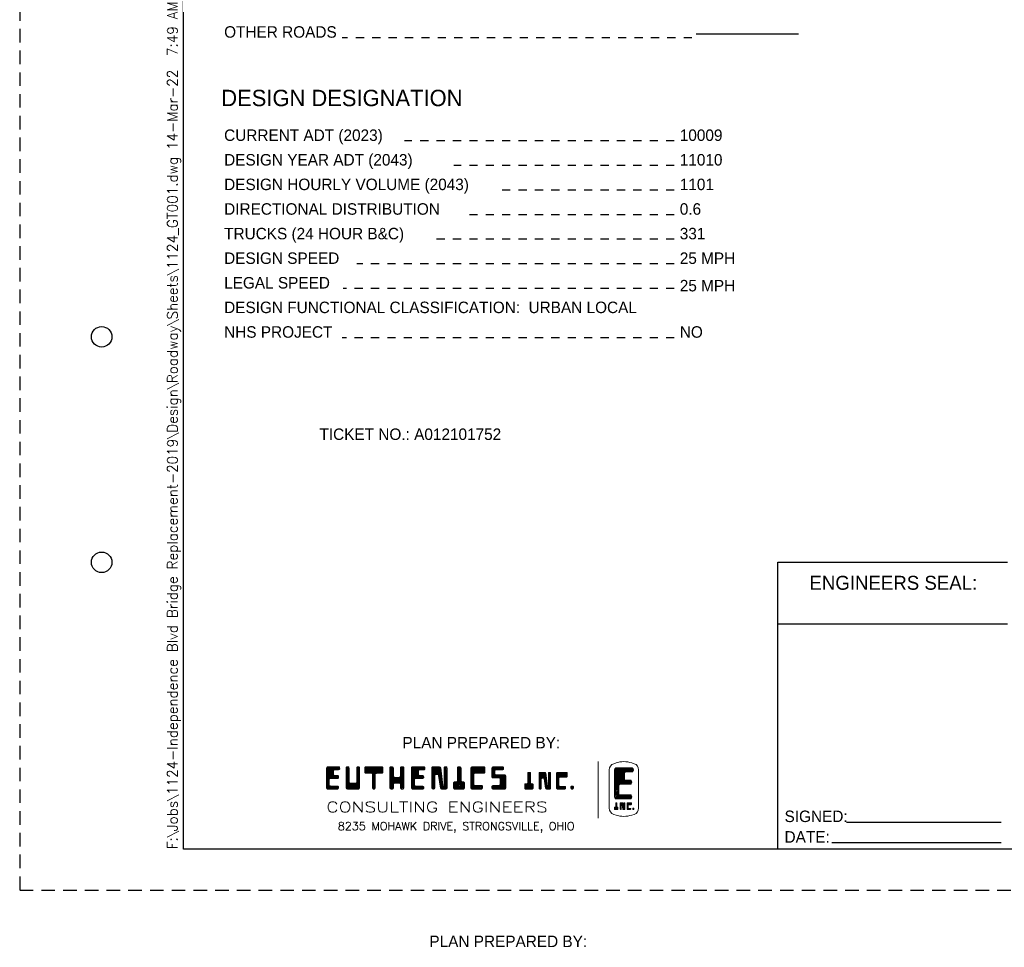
# Paper-space layout 'GT001' of a CAD drawing. Header units: feet. Extents: x 0 to 34, y -0.7 to 22.
# Tile 1 of 7: x 0 to 12, y -0.7 to 10.6. Entities that reach past the tile are written whole.
import ezdxf
from ezdxf.enums import TextEntityAlignment as Align

# ---------------------------------------------------------------- set-up
doc = ezdxf.new("R2010")
doc.units = ezdxf.units.FT
doc.header["$MEASUREMENT"] = 0
doc.linetypes.add('OhDOT_USTN2', pattern=[0.11, 0.069, -0.041])
doc.linetypes.add('OhDOT_USTN3', pattern=[0.22, 0.165, -0.055])
for name, color, linetype in [('SH_Border', 7, 'Continuous'), ('SH_Cut_Line', 7, 'OhDOT_USTN3'), ('SH_Data', 7, 'Continuous')]:
    doc.layers.add(name, color=color, linetype=linetype)
doc.styles.add('DwgStamp', font='romans.shx')
doc.styles.add('Font 70-Main Title', font='txt', dxfattribs={"width": 1.15, "height": 0.25})
doc.styles.add('Slanted-Normal', font='font31.shx', dxfattribs={"height": 0.14})
doc.styles.add('Slanted-Sub Title', font='font31.shx', dxfattribs={"height": 0.17})
doc.styles.add('Straight-Sub Title', font='font30.shx', dxfattribs={"height": 0.17})
doc.styles.add('TXT', font='simplex.shx')

# ---------------------------------------------------------------- blocks, each defined once
blk = doc.blocks.new('TITLE1')
at = {"layer": 'SH_Border', "color": 7, "linetype": 'Continuous', "flags": 128}
blk.add_lwpolyline([(2, 21.5), (33.5, 21.5), (33.5, 0.5), (2, 0.5), (2, 21.5)], close=True, dxfattribs=at)
at = {"layer": 'SH_Border', "color": 7, "linetype": 'Continuous'}
for centre in [(1, 6.75), (1, 4)]:
    blk.add_circle(centre, 0.125, dxfattribs=at)
at = {"layer": 'SH_Cut_Line', "color": 7, "linetype": 'OhDOT_USTN3', "flags": 128}
blk.add_lwpolyline([(0, 0), (34, 0), (34, 22), (0, 22), (0, 0)], close=True, dxfattribs=at)
at = {"layer": 'SH_Border', "color": 7, "linetype": 'Continuous', "style": 'DwgStamp'}
blk.add_text('F:\\Jobs\\1124-Independence Blvd Bridge Replacement-2019\\Design\\Roadway\\Sheets\\1124_GT001.dwg 14-Mar-22  7:49 AM', height=0.125, rotation=90, dxfattribs=at).set_placement((1.925, 0.5))
at = {"layer": 'SH_Data', "style": 'Font 70-Main Title', "width": 1.15, "flags": 8}
for tag, p in [('FED_PROJ_NO', (33.12, 19.538)), ('PIDNO', (33.12, 16.038)), ('PROJECT_NAME', (33, 3.792))]:
    blk.add_attdef(tag, text='', height=0.25, rotation=90, dxfattribs=at).set_placement(p, align=Align.MIDDLE_CENTER)
at = {"layer": 'SH_Data', "style": 'Font 70-Main Title', "width": 1.15}
for tag, p in [('CONSPROJNO', (33.12, 13.038)), ('RRINVOLVEMENT', (33.12, 8.774))]:
    blk.add_attdef(tag, text='', height=0.25, rotation=90, dxfattribs=at).set_placement(p, align=Align.MIDDLE_CENTER)
at = {"layer": 'SH_Data', "style": 'Straight-Sub Title'}
for tag, p in [('SHEETNO', (33.02, 1.003)), ('SHEETTOTAL', (33.02, 0.663))]:
    blk.add_attdef(tag, text='', height=0.17, dxfattribs=at).set_placement(p, align=Align.BOTTOM_CENTER)

psp = doc.layouts.new('GT001')

# ---------------------------------------------------------------- linework, layer by layer
at = {"color": 7, "linetype": 'Continuous', "lineweight": 0}
for p, q in [((7.058, 1.569), (7.058, 0.88)), ((3.741, 1.474), (3.772, 1.505)), ((3.741, 1.456), (3.79, 1.505)), ((3.741, 1.439), (3.807, 1.505)), ((3.741, 1.421), (3.825, 1.505)), ((3.741, 1.404), (3.842, 1.505)), ((3.741, 1.387), (3.86, 1.505)), ((3.741, 1.369), (3.826, 1.454)), ((3.842, 1.47), (3.877, 1.505)), ((3.859, 1.47), (3.894, 1.505)), ((3.876, 1.47), (3.903, 1.497)), ((3.895, 1.471), (3.904, 1.48)), ((3.983, 1.489), (3.999, 1.505)), ((3.983, 1.471), (4.013, 1.502)), ((3.983, 1.454), (4.018, 1.489)), ((3.983, 1.436), (4.018, 1.472)), ((3.983, 1.419), (4.018, 1.454)), ((4.111, 1.495), (4.121, 1.505)), ((4.111, 1.477), (4.138, 1.504)), ((4.111, 1.46), (4.146, 1.495)), ((4.111, 1.442), (4.146, 1.478)), ((4.111, 1.425), (4.146, 1.46)), ((4.111, 1.407), (4.146, 1.443)), ((4.21, 1.489), (4.226, 1.505)), ((4.21, 1.472), (4.244, 1.505)), ((4.21, 1.454), (4.261, 1.505)), ((4.211, 1.437), (4.279, 1.505)), ((4.219, 1.428), (4.296, 1.505)), ((4.235, 1.427), (4.314, 1.505)), ((4.253, 1.427), (4.331, 1.505)), ((4.27, 1.427), (4.349, 1.505)), ((4.288, 1.427), (4.366, 1.505)), ((4.3, 1.422), (4.383, 1.505)), ((4.303, 1.407), (4.401, 1.505)), ((4.303, 1.39), (4.418, 1.505)), ((4.358, 1.427), (4.429, 1.498)), ((4.375, 1.427), (4.431, 1.483)), ((4.393, 1.427), (4.431, 1.465)), ((4.41, 1.427), (4.431, 1.448)), ((4.516, 1.481), (4.541, 1.505)), ((4.516, 1.463), (4.554, 1.502)), ((4.516, 1.446), (4.559, 1.489)), ((4.516, 1.428), (4.559, 1.471)), ((4.516, 1.411), (4.559, 1.454)), ((4.644, 1.487), (4.663, 1.505)), ((4.644, 1.469), (4.679, 1.504)), ((4.644, 1.452), (4.686, 1.494)), ((4.644, 1.434), (4.687, 1.477)), ((4.644, 1.417), (4.687, 1.459)), ((4.644, 1.399), (4.687, 1.442)), ((4.779, 1.482), (4.803, 1.505)), ((4.779, 1.465), (4.82, 1.505)), ((4.779, 1.447), (4.837, 1.505)), ((4.779, 1.43), (4.855, 1.505)), ((4.779, 1.412), (4.872, 1.505)), ((4.779, 1.395), (4.89, 1.505)), ((4.779, 1.377), (4.907, 1.505)), ((4.779, 1.36), (4.864, 1.445)), ((4.889, 1.47), (4.925, 1.505)), ((4.907, 1.47), (4.938, 1.501)), ((4.924, 1.47), (4.943, 1.488)), ((5.028, 1.486), (5.047, 1.505)), ((5.028, 1.469), (5.064, 1.505)), ((5.028, 1.452), (5.082, 1.505)), ((5.028, 1.434), (5.099, 1.505)), ((5.028, 1.417), (5.117, 1.505)), ((5.028, 1.399), (5.131, 1.502)), ((5.028, 1.382), (5.137, 1.49)), ((5.077, 1.413), (5.138, 1.475)), ((5.094, 1.413), (5.14, 1.459)), ((5.106, 1.407), (5.142, 1.443)), ((5.177, 1.479), (5.203, 1.505)), ((5.177, 1.461), (5.212, 1.496)), ((5.177, 1.444), (5.213, 1.479)), ((5.177, 1.426), (5.213, 1.462)), ((5.177, 1.409), (5.213, 1.444)), ((5.179, 1.498), (5.185, 1.504)), ((5.341, 1.485), (5.361, 1.505)), ((5.341, 1.468), (5.377, 1.503)), ((5.341, 1.45), (5.384, 1.493)), ((5.341, 1.433), (5.384, 1.475)), ((5.341, 1.415), (5.384, 1.458)), ((5.505, 1.387), (5.623, 1.505)), ((5.505, 1.404), (5.606, 1.505)), ((5.505, 1.422), (5.588, 1.505)), ((5.505, 1.439), (5.571, 1.505)), ((5.505, 1.457), (5.553, 1.505)), ((5.505, 1.474), (5.536, 1.505)), ((5.505, 1.491), (5.518, 1.505)), ((5.562, 1.427), (5.641, 1.505)), ((5.58, 1.427), (5.658, 1.505)), ((5.597, 1.427), (5.671, 1.501)), ((5.615, 1.427), (5.675, 1.488)), ((5.632, 1.427), (5.675, 1.47)), ((5.65, 1.427), (5.675, 1.453)), ((5.761, 1.433), (5.833, 1.505)), ((5.761, 1.451), (5.815, 1.505)), ((5.761, 1.468), (5.798, 1.505)), ((5.761, 1.486), (5.78, 1.505)), ((5.761, 1.416), (5.796, 1.451)), ((5.815, 1.47), (5.85, 1.505)), ((5.832, 1.47), (5.868, 1.505)), ((5.85, 1.47), (5.885, 1.505)), ((5.867, 1.47), (5.899, 1.501)), ((5.885, 1.47), (5.903, 1.488)), ((7.257, 1.461), (7.289, 1.493)), ((7.257, 1.443), (7.307, 1.493)), ((7.257, 1.426), (7.324, 1.493)), ((7.257, 1.408), (7.342, 1.493)), ((7.257, 1.391), (7.359, 1.493)), ((7.257, 1.373), (7.377, 1.493)), ((7.257, 1.356), (7.394, 1.493)), ((7.257, 1.338), (7.411, 1.493)), ((7.257, 1.321), (7.429, 1.493)), ((7.258, 1.479), (7.271, 1.492)), ((7.397, 1.443), (7.446, 1.493)), ((7.414, 1.443), (7.464, 1.493)), ((7.432, 1.443), (7.478, 1.489)), ((7.449, 1.443), (7.485, 1.479)), ((7.466, 1.443), (7.486, 1.463)), ((3.741, 1.352), (3.826, 1.437)), ((3.741, 1.334), (3.826, 1.42)), ((3.741, 1.317), (3.777, 1.353)), ((3.741, 1.299), (3.776, 1.335)), ((3.787, 1.363), (3.829, 1.405)), ((3.805, 1.363), (3.84, 1.399)), ((3.822, 1.363), (3.858, 1.399)), ((3.84, 1.363), (3.875, 1.399)), ((3.857, 1.363), (3.887, 1.393)), ((3.875, 1.363), (3.89, 1.379)), ((3.983, 1.401), (4.018, 1.437)), ((3.983, 1.384), (4.018, 1.419)), ((3.983, 1.366), (4.018, 1.402)), ((3.983, 1.349), (4.018, 1.385)), ((3.983, 1.332), (4.018, 1.367)), ((3.983, 1.314), (4.018, 1.35)), ((3.983, 1.297), (4.018, 1.332)), ((4.043, 1.235), (4.146, 1.338)), ((4.111, 1.39), (4.146, 1.425)), ((4.111, 1.372), (4.146, 1.408)), ((4.111, 1.355), (4.146, 1.39)), ((4.111, 1.337), (4.146, 1.373)), ((4.111, 1.32), (4.146, 1.355)), ((4.303, 1.372), (4.338, 1.408)), ((4.303, 1.355), (4.338, 1.39)), ((4.303, 1.337), (4.338, 1.373)), ((4.303, 1.32), (4.338, 1.355)), ((4.303, 1.302), (4.338, 1.338)), ((4.516, 1.393), (4.559, 1.436)), ((4.516, 1.376), (4.559, 1.419)), ((4.516, 1.359), (4.559, 1.401)), ((4.516, 1.341), (4.56, 1.385)), ((4.516, 1.324), (4.57, 1.378)), ((4.516, 1.306), (4.587, 1.377)), ((4.516, 1.289), (4.605, 1.377)), ((4.516, 1.271), (4.622, 1.377)), ((4.567, 1.305), (4.687, 1.424)), ((4.586, 1.306), (4.687, 1.407)), ((4.603, 1.306), (4.687, 1.39)), ((4.621, 1.306), (4.687, 1.372)), ((4.637, 1.305), (4.687, 1.355)), ((4.644, 1.294), (4.687, 1.337)), ((4.779, 1.342), (4.864, 1.428)), ((4.779, 1.325), (4.865, 1.41)), ((4.779, 1.307), (4.815, 1.343)), ((4.779, 1.29), (4.815, 1.325)), ((4.835, 1.363), (4.872, 1.4)), ((4.852, 1.363), (4.888, 1.399)), ((4.87, 1.363), (4.905, 1.399)), ((4.887, 1.363), (4.921, 1.397)), ((4.905, 1.363), (4.928, 1.387)), ((5.028, 1.364), (5.064, 1.4)), ((5.028, 1.347), (5.064, 1.382)), ((5.028, 1.329), (5.064, 1.365)), ((5.028, 1.312), (5.064, 1.347)), ((5.028, 1.294), (5.064, 1.33)), ((5.109, 1.393), (5.144, 1.428)), ((5.112, 1.378), (5.146, 1.412)), ((5.114, 1.363), (5.148, 1.397)), ((5.117, 1.348), (5.15, 1.381)), ((5.119, 1.333), (5.152, 1.366)), ((5.121, 1.318), (5.154, 1.35)), ((5.124, 1.303), (5.155, 1.334)), ((5.177, 1.391), (5.213, 1.427)), ((5.177, 1.374), (5.213, 1.409)), ((5.177, 1.356), (5.213, 1.392)), ((5.177, 1.339), (5.213, 1.375)), ((5.177, 1.321), (5.213, 1.357)), ((5.177, 1.304), (5.213, 1.34)), ((5.177, 1.287), (5.213, 1.322)), ((5.291, 1.278), (5.384, 1.371)), ((5.291, 1.261), (5.384, 1.353)), ((5.292, 1.244), (5.384, 1.336)), ((5.301, 1.236), (5.389, 1.324)), ((5.341, 1.398), (5.384, 1.44)), ((5.341, 1.38), (5.384, 1.423)), ((5.341, 1.363), (5.384, 1.406)), ((5.341, 1.345), (5.384, 1.388)), ((5.505, 1.369), (5.54, 1.405)), ((5.505, 1.352), (5.54, 1.387)), ((5.505, 1.334), (5.54, 1.37)), ((5.505, 1.317), (5.54, 1.352)), ((5.505, 1.299), (5.54, 1.335)), ((5.761, 1.398), (5.796, 1.434)), ((5.761, 1.381), (5.797, 1.417)), ((5.769, 1.372), (5.804, 1.407)), ((5.785, 1.37), (5.821, 1.406)), ((5.802, 1.37), (5.838, 1.406)), ((5.82, 1.37), (5.855, 1.406)), ((5.824, 1.235), (5.931, 1.342)), ((5.837, 1.37), (5.873, 1.406)), ((5.842, 1.235), (5.931, 1.325)), ((5.853, 1.368), (5.89, 1.406)), ((5.859, 1.288), (5.931, 1.359)), ((5.86, 1.358), (5.908, 1.406)), ((5.86, 1.341), (5.924, 1.404)), ((5.86, 1.323), (5.931, 1.394)), ((5.86, 1.306), (5.931, 1.377)), ((6.161, 1.257), (6.23, 1.326)), ((6.198, 1.417), (6.219, 1.438)), ((6.198, 1.399), (6.229, 1.431)), ((6.198, 1.382), (6.23, 1.414)), ((6.198, 1.364), (6.23, 1.396)), ((6.198, 1.347), (6.23, 1.379)), ((6.198, 1.329), (6.23, 1.361)), ((6.198, 1.312), (6.23, 1.344)), ((6.337, 1.381), (6.394, 1.438)), ((6.337, 1.398), (6.376, 1.438)), ((6.337, 1.416), (6.359, 1.438)), ((6.337, 1.363), (6.411, 1.437)), ((6.337, 1.346), (6.418, 1.427)), ((6.337, 1.328), (6.363, 1.355)), ((6.337, 1.311), (6.363, 1.337)), ((6.377, 1.369), (6.42, 1.411)), ((6.392, 1.367), (6.422, 1.396)), ((6.398, 1.354), (6.424, 1.38)), ((6.4, 1.339), (6.425, 1.365)), ((6.402, 1.324), (6.427, 1.349)), ((6.405, 1.309), (6.429, 1.334)), ((6.449, 1.423), (6.464, 1.438)), ((6.449, 1.405), (6.475, 1.431)), ((6.449, 1.388), (6.475, 1.415)), ((6.449, 1.37), (6.475, 1.397)), ((6.449, 1.353), (6.475, 1.38)), ((6.449, 1.336), (6.475, 1.362)), ((6.449, 1.318), (6.475, 1.345)), ((6.449, 1.301), (6.475, 1.327)), ((6.55, 1.35), (6.638, 1.438)), ((6.55, 1.367), (6.621, 1.438)), ((6.55, 1.384), (6.603, 1.438)), ((6.55, 1.402), (6.586, 1.438)), ((6.55, 1.419), (6.568, 1.438)), ((6.55, 1.332), (6.577, 1.359)), ((6.55, 1.315), (6.577, 1.341)), ((6.55, 1.297), (6.577, 1.324)), ((6.597, 1.379), (6.656, 1.438)), ((6.615, 1.379), (6.672, 1.437)), ((6.632, 1.379), (6.678, 1.425)), ((6.649, 1.379), (6.678, 1.408)), ((6.667, 1.379), (6.678, 1.39)), ((7.257, 1.303), (7.377, 1.423)), ((7.257, 1.286), (7.377, 1.406)), ((7.257, 1.269), (7.377, 1.388)), ((7.257, 1.251), (7.377, 1.371)), ((7.257, 1.234), (7.379, 1.355)), ((7.335, 1.293), (7.387, 1.346)), ((7.352, 1.293), (7.402, 1.343)), ((7.369, 1.293), (7.419, 1.343)), ((7.387, 1.293), (7.437, 1.343)), ((7.404, 1.293), (7.453, 1.342)), ((7.422, 1.293), (7.463, 1.335)), ((3.741, 1.282), (3.776, 1.317)), ((3.741, 1.264), (3.776, 1.3)), ((3.741, 1.247), (3.776, 1.283)), ((3.748, 1.237), (3.784, 1.272)), ((3.764, 1.235), (3.8, 1.271)), ((3.781, 1.235), (3.817, 1.271)), ((3.799, 1.235), (3.834, 1.271)), ((3.816, 1.235), (3.852, 1.271)), ((3.834, 1.235), (3.869, 1.271)), ((3.851, 1.235), (3.884, 1.268)), ((3.869, 1.235), (3.89, 1.257)), ((3.983, 1.279), (4.019, 1.316)), ((3.983, 1.262), (4.028, 1.307)), ((3.983, 1.245), (4.045, 1.306)), ((3.992, 1.236), (4.062, 1.306)), ((4.008, 1.235), (4.08, 1.306)), ((4.026, 1.235), (4.097, 1.306)), ((4.061, 1.235), (4.146, 1.32)), ((4.078, 1.235), (4.146, 1.303)), ((4.096, 1.235), (4.146, 1.286)), ((4.113, 1.235), (4.146, 1.268)), ((4.131, 1.235), (4.146, 1.251)), ((4.303, 1.285), (4.338, 1.32)), ((4.303, 1.267), (4.338, 1.303)), ((4.303, 1.25), (4.338, 1.286)), ((4.308, 1.238), (4.338, 1.268)), ((4.323, 1.235), (4.338, 1.251)), ((4.516, 1.254), (4.56, 1.298)), ((4.52, 1.24), (4.559, 1.279)), ((4.532, 1.235), (4.559, 1.262)), ((4.552, 1.237), (4.557, 1.242)), ((4.644, 1.277), (4.687, 1.32)), ((4.644, 1.26), (4.687, 1.302)), ((4.645, 1.243), (4.687, 1.285)), ((4.655, 1.236), (4.687, 1.267)), ((4.672, 1.235), (4.687, 1.25)), ((4.779, 1.272), (4.815, 1.308)), ((4.779, 1.255), (4.815, 1.291)), ((4.782, 1.241), (4.818, 1.276)), ((4.794, 1.235), (4.83, 1.271)), ((4.812, 1.235), (4.847, 1.271)), ((4.829, 1.235), (4.865, 1.271)), ((4.847, 1.235), (4.882, 1.271)), ((4.864, 1.235), (4.9, 1.271)), ((4.882, 1.235), (4.917, 1.27)), ((4.899, 1.235), (4.927, 1.263)), ((4.917, 1.235), (4.928, 1.247)), ((5.028, 1.277), (5.064, 1.312)), ((5.028, 1.259), (5.064, 1.295)), ((5.029, 1.243), (5.064, 1.278)), ((5.039, 1.236), (5.064, 1.26)), ((5.126, 1.288), (5.157, 1.319)), ((5.129, 1.273), (5.159, 1.303)), ((5.131, 1.258), (5.161, 1.288)), ((5.134, 1.243), (5.166, 1.275)), ((5.144, 1.235), (5.213, 1.305)), ((5.161, 1.235), (5.213, 1.287)), ((5.178, 1.235), (5.213, 1.27)), ((5.196, 1.235), (5.213, 1.252)), ((5.291, 1.296), (5.316, 1.321)), ((5.318, 1.235), (5.403, 1.321)), ((5.336, 1.235), (5.419, 1.319)), ((5.353, 1.235), (5.426, 1.308)), ((5.37, 1.235), (5.426, 1.291)), ((5.388, 1.235), (5.426, 1.274)), ((5.405, 1.235), (5.426, 1.256)), ((5.505, 1.282), (5.54, 1.318)), ((5.505, 1.264), (5.54, 1.3)), ((5.505, 1.247), (5.542, 1.285)), ((5.512, 1.237), (5.553, 1.278)), ((5.528, 1.235), (5.57, 1.278)), ((5.545, 1.235), (5.588, 1.278)), ((5.563, 1.235), (5.605, 1.278)), ((5.58, 1.235), (5.623, 1.278)), ((5.597, 1.235), (5.639, 1.276)), ((5.615, 1.235), (5.646, 1.267)), ((5.632, 1.235), (5.647, 1.25)), ((5.761, 1.259), (5.78, 1.278)), ((5.762, 1.243), (5.797, 1.278)), ((5.772, 1.235), (5.815, 1.278)), ((5.79, 1.235), (5.832, 1.278)), ((5.807, 1.235), (5.85, 1.279)), ((5.859, 1.235), (5.931, 1.307)), ((5.877, 1.235), (5.931, 1.29)), ((5.894, 1.235), (5.931, 1.272)), ((5.912, 1.235), (5.931, 1.255)), ((6.161, 1.274), (6.185, 1.299)), ((6.162, 1.241), (6.23, 1.309)), ((6.162, 1.293), (6.167, 1.298)), ((6.174, 1.235), (6.238, 1.299)), ((6.191, 1.235), (6.255, 1.299)), ((6.209, 1.235), (6.262, 1.289)), ((6.226, 1.235), (6.262, 1.271)), ((6.244, 1.235), (6.262, 1.254)), ((6.337, 1.293), (6.363, 1.32)), ((6.337, 1.276), (6.363, 1.303)), ((6.337, 1.258), (6.363, 1.285)), ((6.337, 1.242), (6.363, 1.268)), ((6.348, 1.235), (6.363, 1.25)), ((6.407, 1.294), (6.431, 1.318)), ((6.41, 1.279), (6.433, 1.302)), ((6.412, 1.264), (6.435, 1.287)), ((6.414, 1.249), (6.437, 1.271)), ((6.42, 1.237), (6.445, 1.262)), ((6.436, 1.235), (6.475, 1.275)), ((6.449, 1.283), (6.475, 1.31)), ((6.449, 1.266), (6.475, 1.292)), ((6.453, 1.235), (6.475, 1.257)), ((6.55, 1.28), (6.577, 1.306)), ((6.55, 1.262), (6.577, 1.289)), ((6.55, 1.245), (6.578, 1.273)), ((6.558, 1.235), (6.59, 1.267)), ((6.575, 1.235), (6.607, 1.267)), ((6.593, 1.235), (6.625, 1.267)), ((6.61, 1.235), (6.642, 1.267)), ((6.628, 1.235), (6.655, 1.262)), ((6.645, 1.235), (6.657, 1.247)), ((6.721, 1.258), (6.733, 1.271)), ((6.722, 1.243), (6.749, 1.269)), ((6.733, 1.235), (6.756, 1.259)), ((7.257, 1.216), (7.307, 1.266)), ((7.257, 1.199), (7.307, 1.249)), ((7.257, 1.181), (7.307, 1.231)), ((7.257, 1.164), (7.307, 1.214)), ((7.439, 1.293), (7.466, 1.321)), ((7.257, 1.146), (7.307, 1.196)), ((7.258, 1.129), (7.308, 1.179)), ((7.265, 1.119), (7.314, 1.169)), ((7.278, 1.114), (7.327, 1.164)), ((7.295, 1.114), (7.345, 1.164)), ((7.313, 1.114), (7.362, 1.164)), ((7.33, 1.114), (7.38, 1.164)), ((7.347, 1.114), (7.397, 1.164)), ((7.365, 1.114), (7.415, 1.164)), ((7.382, 1.114), (7.432, 1.164)), ((7.4, 1.114), (7.449, 1.164)), ((7.417, 1.114), (7.461, 1.158)), ((7.435, 1.114), (7.466, 1.146)), ((7.453, 1.116), (7.465, 1.127)), ((7.255, 1.005), (7.262, 1.012)), ((7.256, 0.988), (7.283, 1.015)), ((7.27, 1.054), (7.282, 1.066)), ((7.27, 1.037), (7.283, 1.05)), ((7.27, 1.019), (7.283, 1.032)), ((7.272, 0.986), (7.295, 1.01)), ((7.289, 0.986), (7.296, 0.993)), ((7.326, 1.04), (7.353, 1.067)), ((7.326, 1.057), (7.335, 1.067)), ((7.326, 1.023), (7.336, 1.033)), ((7.326, 1.005), (7.336, 1.016)), ((7.326, 0.988), (7.336, 0.998)), ((7.343, 1.04), (7.359, 1.056)), ((7.351, 1.03), (7.361, 1.04)), ((7.353, 1.015), (7.363, 1.025)), ((7.355, 1), (7.365, 1.009)), ((7.359, 0.987), (7.37, 0.997)), ((7.37, 1.05), (7.381, 1.061)), ((7.37, 1.032), (7.381, 1.043)), ((7.37, 1.015), (7.381, 1.026)), ((7.37, 0.997), (7.381, 1.008)), ((7.377, 0.986), (7.381, 0.991)), ((7.411, 1.038), (7.44, 1.067)), ((7.411, 1.055), (7.423, 1.067)), ((7.411, 1.021), (7.422, 1.031)), ((7.411, 1.003), (7.422, 1.014)), ((7.412, 0.987), (7.425, 0.999)), ((7.429, 0.986), (7.442, 0.999)), ((7.434, 1.044), (7.458, 1.067)), ((7.446, 0.986), (7.454, 0.993)), ((7.452, 1.044), (7.462, 1.054))]:
    psp.add_line(p, q, dxfattribs=at)
for points in [[(7.246, 1.544), (7.274, 1.553, -0.162278), (7.468, 1.553), (7.496, 1.544, -0.322823), (7.55, 1.468), (7.55, 1.002, -0.322823), (7.496, 0.926), (7.468, 0.917, -0.162278), (7.274, 0.917), (7.246, 0.926, -0.322823), (7.192, 1.002), (7.192, 1.468, -0.322823), (7.246, 1.544)], [(3.755, 1.505), (3.89, 1.505, -0.414214), (3.904, 1.491), (3.904, 1.484, -0.414214), (3.89, 1.47), (3.84, 1.47, 0.414214), (3.826, 1.456), (3.826, 1.413, 0.414214), (3.84, 1.399), (3.876, 1.399, -0.414214), (3.89, 1.385), (3.89, 1.377, -0.414214), (3.876, 1.363), (3.791, 1.363, 0.414214), (3.776, 1.349), (3.776, 1.285, 0.414214), (3.791, 1.271), (3.876, 1.271, -0.414214), (3.89, 1.257), (3.89, 1.249, -0.414214), (3.876, 1.235), (3.755, 1.235, -0.414214), (3.741, 1.249), (3.741, 1.491), (3.755, 1.505)], [(3.983, 1.491), (3.983, 1.249, 0.414214), (3.997, 1.235), (4.132, 1.235, 0.414214), (4.146, 1.249), (4.146, 1.491, 0.414214), (4.132, 1.505), (4.125, 1.505, 0.414214), (4.111, 1.491), (4.111, 1.321, -0.414214), (4.096, 1.306), (4.032, 1.306, -0.414214), (4.018, 1.321), (4.018, 1.491, 0.414214), (4.004, 1.505), (3.997, 1.505, 0.414214), (3.983, 1.491)], [(4.21, 1.491), (4.21, 1.441, 0.414214), (4.224, 1.427), (4.288, 1.427, -0.414214), (4.303, 1.413), (4.303, 1.249, 0.414214), (4.317, 1.235), (4.324, 1.235, 0.414214), (4.338, 1.249), (4.338, 1.413, -0.414214), (4.352, 1.427), (4.416, 1.427, 0.414214), (4.431, 1.441), (4.431, 1.491, 0.414214), (4.416, 1.505), (4.224, 1.505, 0.414214), (4.21, 1.491)], [(4.516, 1.491), (4.516, 1.249, 0.414214), (4.53, 1.235), (4.544, 1.235, 0.414214), (4.559, 1.249), (4.559, 1.292, -0.414214), (4.573, 1.306), (4.63, 1.306, -0.414214), (4.644, 1.292), (4.644, 1.249, 0.414214), (4.658, 1.235), (4.672, 1.235, 0.414214), (4.687, 1.249), (4.687, 1.491, 0.414214), (4.672, 1.505), (4.658, 1.505, 0.414214), (4.644, 1.491), (4.644, 1.392, -0.414214), (4.63, 1.377), (4.573, 1.377, -0.414214), (4.559, 1.392), (4.559, 1.491, 0.414214), (4.544, 1.505), (4.53, 1.505, 0.414214), (4.516, 1.491)], [(4.793, 1.505), (4.928, 1.505, -0.414214), (4.943, 1.491), (4.943, 1.484, -0.414214), (4.928, 1.47), (4.879, 1.47, 0.414214), (4.864, 1.456), (4.864, 1.413, 0.414214), (4.879, 1.399), (4.914, 1.399, -0.414214), (4.928, 1.385), (4.928, 1.377, -0.414214), (4.914, 1.363), (4.829, 1.363, 0.414214), (4.815, 1.349), (4.815, 1.285, 0.414214), (4.829, 1.271), (4.914, 1.271, -0.414214), (4.928, 1.257), (4.928, 1.249, -0.414214), (4.914, 1.235), (4.793, 1.235, -0.414214), (4.779, 1.249), (4.779, 1.491, -0.414214), (4.793, 1.505)], [(5.028, 1.491), (5.028, 1.249, 0.414214), (5.042, 1.235), (5.049, 1.235, 0.414214), (5.064, 1.249), (5.064, 1.399, -0.414214), (5.078, 1.413), (5.094, 1.413, -0.368472), (5.108, 1.401), (5.133, 1.247, 0.368472), (5.147, 1.235), (5.199, 1.235, 0.414214), (5.213, 1.249), (5.213, 1.491, 0.414214), (5.199, 1.505), (5.192, 1.505, 0.414214), (5.177, 1.491), (5.177, 1.271), (5.176, 1.271, -0.379309), (5.162, 1.283), (5.136, 1.493, 0.379309), (5.122, 1.505), (5.042, 1.505, 0.414214), (5.028, 1.491)], [(5.291, 1.249), (5.291, 1.306, -0.414214), (5.305, 1.321), (5.327, 1.321, 0.414214), (5.341, 1.335), (5.341, 1.491, -0.414214), (5.355, 1.505), (5.369, 1.505, -0.414214), (5.384, 1.491), (5.384, 1.335, 0.414214), (5.398, 1.321), (5.412, 1.321, -0.414214), (5.426, 1.306), (5.426, 1.249, -0.414214), (5.412, 1.235), (5.305, 1.235, -0.414214), (5.291, 1.249)], [(5.505, 1.491), (5.505, 1.249, 0.414214), (5.519, 1.235), (5.633, 1.235, 0.414214), (5.647, 1.249), (5.647, 1.264, 0.414214), (5.633, 1.278), (5.554, 1.278, -0.414214), (5.54, 1.292), (5.54, 1.413, -0.414214), (5.554, 1.427), (5.661, 1.427, 0.414214), (5.675, 1.441), (5.675, 1.491, 0.414214), (5.661, 1.505), (5.519, 1.505, 0.414214), (5.505, 1.491)], [(5.775, 1.505), (5.889, 1.505, -0.414214), (5.903, 1.491), (5.903, 1.484, -0.414214), (5.889, 1.47), (5.81, 1.47, 0.414214), (5.796, 1.456), (5.796, 1.42, 0.414214), (5.81, 1.406), (5.917, 1.406, -0.414214), (5.931, 1.392), (5.931, 1.249, -0.414214), (5.917, 1.235), (5.775, 1.235, -0.414214), (5.761, 1.249), (5.761, 1.264, -0.414214), (5.775, 1.278), (5.846, 1.278, 0.414214), (5.86, 1.292), (5.86, 1.356, 0.414214), (5.846, 1.37), (5.775, 1.37, -0.414214), (5.761, 1.385), (5.761, 1.491, -0.414214), (5.775, 1.505)], [(7.277, 1.493), (7.466, 1.493, -0.414214), (7.486, 1.473), (7.486, 1.463, -0.414214), (7.466, 1.443), (7.397, 1.443, 0.414214), (7.377, 1.423), (7.377, 1.363, 0.414214), (7.397, 1.343), (7.446, 1.343, -0.414214), (7.466, 1.323), (7.466, 1.313, -0.414214), (7.446, 1.293), (7.327, 1.293, 0.414214), (7.307, 1.274), (7.307, 1.184, 0.414214), (7.327, 1.164), (7.446, 1.164, -0.414214), (7.466, 1.144), (7.466, 1.134, -0.414214), (7.446, 1.114), (7.277, 1.114, -0.414214), (7.257, 1.134), (7.257, 1.473, -0.414214), (7.277, 1.493)], [(6.161, 1.246), (6.161, 1.289, -0.414214), (6.171, 1.299), (6.187, 1.299, 0.414214), (6.198, 1.31), (6.198, 1.427, -0.414214), (6.209, 1.438), (6.219, 1.438, -0.414214), (6.23, 1.427), (6.23, 1.31, 0.414214), (6.241, 1.299), (6.251, 1.299, -0.414214), (6.262, 1.289), (6.262, 1.246, -0.414214), (6.251, 1.235), (6.171, 1.235, -0.414214), (6.161, 1.246)], [(6.337, 1.427), (6.337, 1.246, 0.414214), (6.347, 1.235), (6.353, 1.235, 0.414214), (6.363, 1.246), (6.363, 1.358, -0.414214), (6.374, 1.369), (6.386, 1.369, -0.368472), (6.397, 1.36), (6.415, 1.244, 0.368472), (6.426, 1.235), (6.465, 1.235, 0.414214), (6.475, 1.246), (6.475, 1.427, 0.414214), (6.465, 1.438), (6.459, 1.438, 0.414214), (6.449, 1.427), (6.449, 1.262), (6.447, 1.262, -0.379309), (6.437, 1.271), (6.418, 1.428, 0.379309), (6.407, 1.438), (6.347, 1.438, 0.414214), (6.337, 1.427)], [(6.55, 1.427), (6.55, 1.246, 0.414214), (6.561, 1.235), (6.646, 1.235, 0.414214), (6.657, 1.246), (6.657, 1.257, 0.414214), (6.646, 1.267), (6.587, 1.267, -0.414214), (6.577, 1.278), (6.577, 1.369, -0.414214), (6.587, 1.379), (6.667, 1.379, 0.414214), (6.678, 1.39), (6.678, 1.427, 0.414214), (6.667, 1.438), (6.561, 1.438, 0.414214), (6.55, 1.427)], [(6.735, 1.271), (6.742, 1.271, -0.414214), (6.756, 1.257), (6.756, 1.249, -0.414214), (6.742, 1.235), (6.735, 1.235, -0.414214), (6.721, 1.249), (6.721, 1.257, -0.414214), (6.735, 1.271)], [(7.255, 0.991), (7.255, 1.008, -0.414214), (7.259, 1.012), (7.266, 1.012, 0.414214), (7.27, 1.016), (7.27, 1.063, -0.414214), (7.274, 1.067), (7.279, 1.067, -0.414214), (7.283, 1.063), (7.283, 1.016, 0.414214), (7.287, 1.012), (7.291, 1.012, -0.414214), (7.296, 1.008), (7.296, 0.991, -0.414214), (7.291, 0.986), (7.259, 0.986, -0.414214), (7.255, 0.991)], [(7.326, 1.063), (7.326, 0.991, 0.414214), (7.33, 0.986), (7.332, 0.986, 0.414214), (7.336, 0.991), (7.336, 1.035, -0.414214), (7.34, 1.04), (7.345, 1.04, -0.368472), (7.35, 1.036), (7.357, 0.99, 0.368472), (7.361, 0.986), (7.377, 0.986, 0.414214), (7.381, 0.991), (7.381, 1.063, 0.414214), (7.377, 1.067), (7.375, 1.067, 0.414214), (7.37, 1.063), (7.37, 0.997), (7.37, 0.997, -0.379309), (7.366, 1.001), (7.358, 1.064, 0.379309), (7.354, 1.067), (7.33, 1.067, 0.414214), (7.326, 1.063)], [(7.411, 1.063), (7.411, 0.991, 0.414214), (7.415, 0.986), (7.449, 0.986, 0.414214), (7.454, 0.991), (7.454, 0.995, 0.414214), (7.449, 0.999), (7.426, 0.999, -0.414214), (7.422, 1.003), (7.422, 1.04, -0.414214), (7.426, 1.044), (7.458, 1.044, 0.414214), (7.462, 1.048), (7.462, 1.063, 0.414214), (7.458, 1.067), (7.415, 1.067, 0.414214), (7.411, 1.063)], [(7.485, 1), (7.488, 1, -0.414214), (7.493, 0.995), (7.493, 0.992, -0.414214), (7.488, 0.986), (7.485, 0.986, -0.414214), (7.479, 0.992), (7.479, 0.995, -0.414214), (7.485, 1)]]:
    psp.add_lwpolyline(points, format="xyb", dxfattribs=at)
at = {"layer": 'SH_Data', "color": 7, "linetype": 'OhDOT_USTN2'}
for p, q in [((8.2, 10.398), (3.935, 10.398)), ((7.985, 9.139), (4.695, 9.139)), ((7.985, 8.839), (5.295, 8.839)), ((7.985, 8.539), (5.839, 8.539)), ((7.985, 8.239), (5.424, 8.239)), ((7.985, 7.939), (5.061, 7.939)), ((7.985, 7.639), (4.113, 7.639)), ((7.985, 7.339), (3.947, 7.339)), ((7.985, 6.739), (3.935, 6.739))]:
    psp.add_line(p, q, dxfattribs=at)
at = {"layer": 'SH_Data', "color": 7, "linetype": 'Continuous'}
for p, q in [((9.5, 10.443), (8.25, 10.443)), ((9.25, 0.5), (9.25, 4)), ((9.25, 4), (12.05, 4)), ((9.25, 3.25), (12.05, 3.25)), ((10.086, 0.832), (11.971, 0.832)), ((9.908, 0.581), (11.971, 0.581))]:
    psp.add_line(p, q, dxfattribs=at)

# ---------------------------------------------------------------- block references
at = {"layer": 'SH_Border'}
psp.add_blockref('TITLE1', (0, 0), dxfattribs=at)

# ---------------------------------------------------------------- texts
at = {"color": 7, "linetype": 'Continuous', "lineweight": 0, "style": 'TXT', "width": 1.301755}
psp.add_text('CONSULTING ENGINEERS', height=0.12802, dxfattribs=at).set_placement((3.741, 0.951))
at = {"color": 7, "linetype": 'Continuous', "lineweight": 0, "style": 'TXT'}
psp.add_text('8235 MOHAWK DRIVE, STRONGSVILLE, OHIO', height=0.09957, dxfattribs=at).set_placement((3.88, 0.733))
at = {"layer": 'SH_Data', "linetype": 'Continuous'}
for s, height, style, p in [('OTHER ROADS', 0.14, 'Slanted-Normal', (2.494, 10.398)), ('DESIGN DESIGNATION', 0.2, 'Slanted-Sub Title', (2.459, 9.563)), ('CURRENT ADT (2023)', 0.14, 'Slanted-Normal', (2.494, 9.139)), ('10009', 0.14, 'Slanted-Normal', (8.052, 9.139)), ('DESIGN YEAR ADT (2043)', 0.14, 'Slanted-Normal', (2.494, 8.839)), ('11010', 0.14, 'Slanted-Normal', (8.052, 8.839)), ('DESIGN HOURLY VOLUME (2043)', 0.14, 'Slanted-Normal', (2.494, 8.539)), ('1101', 0.14, 'Slanted-Normal', (8.052, 8.539)), ('DIRECTIONAL DISTRIBUTION', 0.14, 'Slanted-Normal', (2.494, 8.239)), ('0.6', 0.14, 'Slanted-Normal', (8.052, 8.239)), ('TRUCKS (24 HOUR B&C)', 0.14, 'Slanted-Normal', (2.494, 7.939)), ('331', 0.14, 'Slanted-Normal', (8.052, 7.939)), ('DESIGN SPEED', 0.14, 'Slanted-Normal', (2.494, 7.639)), ('25 MPH', 0.14, 'Slanted-Normal', (8.052, 7.639)), ('LEGAL SPEED', 0.14, 'Slanted-Normal', (2.494, 7.339)), ('25 MPH', 0.14, 'Slanted-Normal', (8.052, 7.304)), ('DESIGN FUNCTIONAL CLASSIFICATION:  URBAN LOCAL', 0.14, 'Slanted-Normal', (2.494, 7.039)), ('NHS PROJECT', 0.14, 'Slanted-Normal', (2.494, 6.739)), ('NO', 0.14, 'Slanted-Normal', (8.052, 6.739)), ('SIGNED:', 0.14, 'Slanted-Normal', (9.33, 0.832)), ('DATE:', 0.14, 'Slanted-Normal', (9.33, 0.581))]:
    psp.add_text(s, height=height, dxfattribs=dict(at, style=style)).set_placement(p)
at = {"layer": 'SH_Data', "linetype": 'Continuous', "style": 'Slanted-Normal'}
psp.add_text('TICKET NO.: A012101752', height=0.14, dxfattribs=at).set_placement((3.657, 5.45), align=Align.BOTTOM_LEFT)
at = {"layer": 'SH_Data', "linetype": 'Continuous'}
for s, height, style, p in [('ENGINEERS SEAL:', 0.17, 'Slanted-Sub Title', (10.657, 3.75)), ('PLAN PREPARED BY:', 0.14, 'Slanted-Normal', (5.631, 1.8)), ('PLAN PREPARED BY:', 0.14, 'Slanted-Normal', (5.96, -0.623))]:
    psp.add_text(s, height=height, dxfattribs=dict(at, style=style)).set_placement(p, align=Align.MIDDLE_CENTER)

doc.saveas('drawing.dxf')
